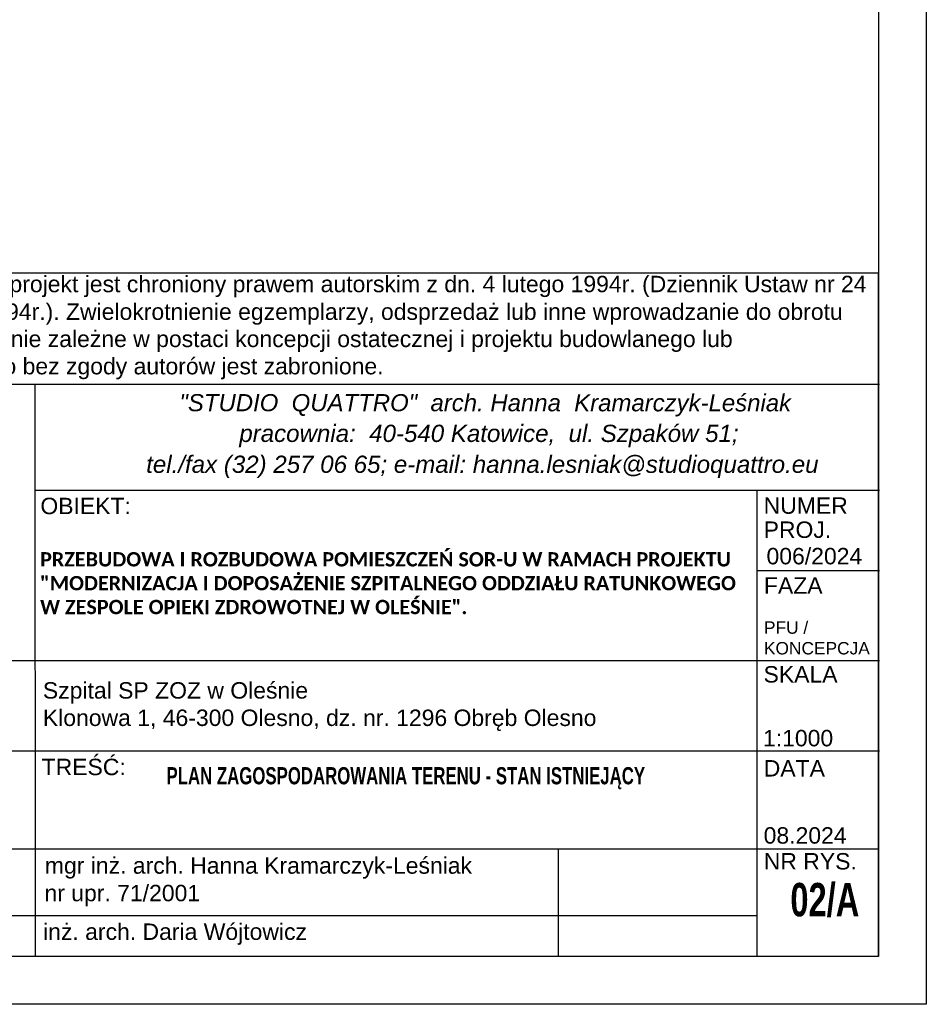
# Model space of a CAD drawing. Header units: millimetres. Extents: x 884 to 1304, y -359 to 61.
# Tile 8 of 10: x 1209 to 1304, y -359 to -256. Entities that reach past the tile are written whole.
import ezdxf

# ---------------------------------------------------------------- set-up
doc = ezdxf.new("R2010")
doc.units = ezdxf.units.MM
doc.layers.add('PDF_A-TABELKA', color=7, linetype='Continuous')
doc.layers.add('PDF_Text', color=7, linetype='Continuous')
doc.layers.add('SQ_TAB TEKST', color=8, linetype='Continuous', lineweight=0)
doc.styles.add('PDF Arial-BoldMT', font='arial.ttf')
doc.styles.add('PDF ArialMT', font='arial.ttf')
doc.styles.add('PDF ComicSansMS Italic', font='ariali.ttf')
doc.styles.add('ROMANS', font='romans', dxfattribs={"width": 0.7, "height": 10})

# ---------------------------------------------------------------- blocks, each defined once
blk = doc.blocks.new('tabelka')
at = {"layer": 'PDF_A-TABELKA', "lineweight": 25}
for points in [[(26628.5, -28113.8), (26628.5, -27397.3), (25542, -27397.3), (25542, -28113.8)], [(26629.4, -27514.1), (25542.8, -27514.1)], [(25744.9, -28113.8), (25744.4, -27514.1)], [(26629.4, -27625.3), (25744, -27625.3)], [(26501.1, -28113.8), (26501.1, -27624.9)], [(26629.4, -27709.3), (26501.9, -27709.3), (26501.1, -27709.3)], [(26629.4, -27803.9), (25542.8, -27803.9)], [(26629.4, -27898.6), (25542.8, -27898.6)], [(26628.5, -28001.3), (25542, -28001.3)], [(26292.6, -28001.3), (26292.7, -28113.8)], [(26501.1, -28071.2), (25542, -28071.2)], [(26628.5, -28113.8), (25542, -28113.8)]]:
    blk.add_lwpolyline(points, dxfattribs=at)
at = {"layer": 'PDF_Text', "attachment_point": 4}
for s, insert, char_height, style in [('Przedmiotowy projekt jest chroniony prawem autorskim z dn. 4 lutego 1994r. (Dziennik Ustaw nr 24', (25559.8, -27411.3), 17.217, 'PDF ArialMT'), ('z dn. 23.02.1994r.). Zwielokrotnienie egzemplarzy, odsprzedaż lub inne wprowadzanie do obrotu', (25561.5, -27440.3), 17.217, 'PDF ArialMT'), ('oraz opracowanie zależne w postaci koncepcji ostatecznej i projektu budowlanego lub', (25561.1, -27468.8), 17.217, 'PDF ArialMT'), ('wykonawczego bez zgody autorów jest zabronione.', (25561.5, -27497.4), 17.217, 'PDF ArialMT'), ('pracownia:  40-540 Katowice,  ul. Szpaków 51;', (25958.4, -27568), 18.07, 'PDF ComicSansMS Italic'), ('tel./fax (32) 257 06 65; e-mail: hanna.lesniak@studioquattro.eu', (25860.8, -27600.4), 18.07, 'PDF ComicSansMS Italic'), ('OBIEKT:', (25749.9, -27641.5), 17.22, 'PDF ArialMT'), ('NUMER', (26508, -27641.1), 17.22, 'PDF ArialMT'), ('PROJ.', (26508, -27666.4), 17.22, 'PDF ArialMT'), ('006/2024', (26511, -27694.1), 17.22, 'PDF ArialMT'), ('FAZA', (26508.3, -27724.8), 17.22, 'PDF ArialMT'), ('SKALA', (26507.9, -27818), 17.22, 'PDF ArialMT'), ('Szpital SP ZOZ w Oleśnie\\PKlonowa 1, 46-300 Olesno, dz. nr. 1296 Obręb Olesno', (25752.5, -27851.7), 17.217, 'PDF ArialMT'), ('1:1000', (26507.3, -27884.9), 17.22, 'PDF ArialMT'), ('TREŚĆ:', (25751.2, -27915.1), 17.22, 'PDF ArialMT'), ('DATA', (26508.1, -27916.4), 17.22, 'PDF ArialMT'), ('08.2024', (26508, -27986.9), 17.22, 'PDF ArialMT'), ('NR RYS.', (26508.1, -28014), 17.22, 'PDF ArialMT'), ('mgr inż. arch. Hanna Kramarczyk-Leśniak', (25754.6, -28020.9), 17.217, 'PDF Arial-BoldMT'), ('nr upr. 71/2001', (25754.2, -28049.8), 17.217, 'PDF Arial-BoldMT'), ('inż. arch. Daria Wójtowicz', (25752.7, -28090.3), 17.217, 'PDF Arial-BoldMT')]:
    blk.add_mtext(s, dxfattribs=dict(at, insert=insert, char_height=char_height, style=style))
at = {"layer": 'PDF_Text', "insert": (25895.6, -27535.8), "char_height": 17.965, "attachment_point": 4, "rotation": 359.9857, "style": 'PDF ComicSansMS Italic'}
blk.add_mtext('"STUDIO  QUATTRO"  arch. Hanna  Kramarczyk-Leśniak', dxfattribs=at)
at = {"layer": 'PDF_Text', "attachment_point": 4}
for s, insert, char_height, width, style in [('\\pxb0.25,a0.25;{\\fCalibri|b1|i0|c238|p34;PRZEBUDOWA I ROZBUDOWA POMIESZCZEŃ SOR-U W RAMACH PROJEKTU^J"MODERNIZACJA I DOPOSAŻENIE SZPITALNEGO ODDZIAŁU RATUNKOWEGO W ZESPOLE OPIEKI ZDROWOTNEJ W OLEŚNIE".}', (25749.6, -27722.4), 15, 740.637, 'PDF Arial-BoldMT'), ('PFU /\\PKONCEPCJA', (26508.3, -27779.8), 13, 64.548, 'PDF ArialMT')]:
    blk.add_mtext(s, dxfattribs=dict(at, insert=insert, char_height=char_height, width=width, style=style))

msp = doc.modelspace()

# ---------------------------------------------------------------- linework, layer by layer
at = {"color": 7, "ltscale": 2}
for points in [[(883.82, -359.12), (883.82, 60.88), (1303.82, 60.88), (1303.82, -359.12)], [(893.82, -354.12), (893.82, 55.88), (1298.82, 55.88), (1298.82, -354.12)]]:
    msp.add_lwpolyline(points, close=True, dxfattribs=at)

# ---------------------------------------------------------------- block references
at = {"layer": 'SQ_TAB TEKST', "lineweight": 35, "xscale": 0.1, "yscale": 0.1, "zscale": 0.1}
msp.add_blockref('tabelka', (-1364.03, 2457.26), dxfattribs=at)

# ---------------------------------------------------------------- texts
at = {"layer": 'SQ_TAB TEKST', "color": 7, "attachment_point": 1, "style": 'ROMANS'}
for s, insert, char_height, width in [('{\\fArial|b1|i0|c238|p34;PLAN ZAGOSPODAROWANIA TERENU - STAN ISTNIEJĄCY  }', (1224.18, -334.26), 1.8, 84.0621), ('{\\fArial|b1|i0|c238|p34;02/A}', (1289.57, -346.4), 3.5, 67.5758)]:
    msp.add_mtext(s, dxfattribs=dict(at, insert=insert, char_height=char_height, width=width))

doc.saveas('drawing.dxf')
